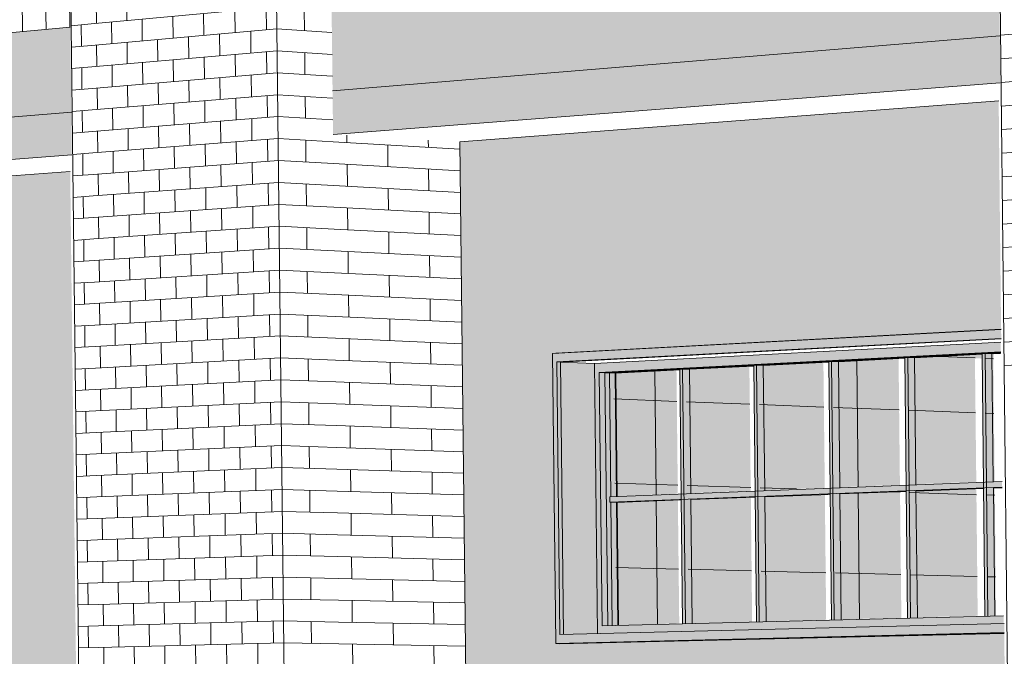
# Model space of a CAD drawing. Header units: metres. Extents: x -29 to 486, y -1 to 6.
# Tile 40 of 165: x 169.37021 to 169.37354, y 0.70429 to 0.70644. Entities that reach past the tile are written whole.
import ezdxf

# ---------------------------------------------------------------- set-up
doc = ezdxf.new("R2010")
doc.units = ezdxf.units.M
for name, color, linetype, lineweight in [('A-CLNG', 13, 'Continuous', 18), ('A-FLOR', 192, 'Continuous', 18), ('A-GLAZ', 151, 'Continuous', 18), ('A-WALL', 113, 'Continuous', 18), ('A-WALL-PATT', 111, 'Continuous', 35)]:
    doc.layers.add(name, color=color, linetype=linetype, lineweight=lineweight)

# ---------------------------------------------------------------- blocks, each defined once
blk = doc.blocks.new('FP_26-Vista 3D 4')
at = {"layer": 'A-WALL-PATT', "lineweight": 9}
for p, q in [((12.5055469, 0.7064186), (12.5056151, 0.7064249)), ((12.5055818, 0.7063491), (12.505581, 0.7064218)), ((12.5055478, 0.706346), (12.5056159, 0.7063521)), ((12.5055487, 0.7062734), (12.5056168, 0.7062793)), ((12.5055835, 0.7062037), (12.5055827, 0.7062764)), ((12.5055495, 0.7062008), (12.5056177, 0.7062066)), ((12.5055504, 0.7061282), (12.5056185, 0.7061338)), ((12.5055853, 0.7060583), (12.5055844, 0.706131)), ((12.5055512, 0.7060556), (12.5056194, 0.706061)), ((12.5055521, 0.705983), (12.5056202, 0.7059883)), ((12.505587, 0.705913), (12.5055861, 0.7059856)), ((12.5055529, 0.7059104), (12.5056211, 0.7059155)), ((12.5055538, 0.7058378), (12.5056219, 0.7058428)), ((12.5055887, 0.7057676), (12.5055878, 0.7058403)), ((12.5055547, 0.7057652), (12.5056228, 0.70577)), ((12.5055555, 0.7056926), (12.5056236, 0.7056973)), ((12.5055904, 0.7056223), (12.5055895, 0.705695)), ((12.5055564, 0.7056201), (12.5056245, 0.7056246)), ((12.5055572, 0.7055475), (12.5056254, 0.7055518)), ((12.5055921, 0.705477), (12.5055913, 0.7055497)), ((12.5055581, 0.7054749), (12.5056262, 0.7054791)), ((12.5055589, 0.7054024), (12.5056271, 0.7054064)), ((12.5055938, 0.7053317), (12.505593, 0.7054044)), ((12.5055598, 0.7053298), (12.5056279, 0.7053337)), ((12.5055606, 0.7052573), (12.5056288, 0.705261)), ((12.5055955, 0.7051865), (12.5055947, 0.7052591)), ((12.5055615, 0.7051847), (12.5056296, 0.7051883)), ((12.5055624, 0.7051122), (12.5056305, 0.7051156)), ((12.5055972, 0.7050412), (12.5055964, 0.7051139)), ((12.5055632, 0.7050396), (12.5056313, 0.7050429)), ((12.5055641, 0.7049671), (12.5056322, 0.7049702)), ((12.505599, 0.704896), (12.5055981, 0.7049686)), ((12.5055649, 0.7048946), (12.5056331, 0.7048975)), ((12.5055658, 0.704822), (12.5056339, 0.7048248)), ((12.5056007, 0.7047508), (12.5055998, 0.7048234)), ((12.5055666, 0.7047495), (12.5056348, 0.7047521)), ((12.5055675, 0.704677), (12.5056356, 0.7046794)), ((12.5056024, 0.7046056), (12.5056015, 0.7046782)), ((12.5055683, 0.7046045), (12.5056365, 0.7046068)), ((12.5055692, 0.704532), (12.5056373, 0.7045341)), ((12.5056041, 0.7044604), (12.5056032, 0.704533)), ((12.5055701, 0.7044595), (12.5056382, 0.7044614)), ((12.5055709, 0.704387), (12.505639, 0.7043888)), ((12.5056058, 0.7043153), (12.5056049, 0.7043879)), ((12.5055718, 0.7043145), (12.5056399, 0.7043161))]:
    blk.add_line(p, q, dxfattribs=at)
blk = doc.blocks.new('FP_27-Vista 3D 4')
at = {"layer": 'A-WALL-PATT', "lineweight": 9}
for p, q in [((12.5056151, 0.7064249), (12.5062419, 0.7064822)), ((12.5056322, 0.7064264), (12.5056313, 0.7064993)), ((12.505735, 0.7064359), (12.5057342, 0.7065089)), ((12.5062073, 0.7064048), (12.5062064, 0.706479)), ((12.5058915, 0.7063767), (12.5058906, 0.7064501)), ((12.505996, 0.706386), (12.5059952, 0.7064597)), ((12.5061013, 0.7063954), (12.5061004, 0.7064693)), ((12.5056844, 0.7063582), (12.5056835, 0.7064311)), ((12.5057876, 0.7063674), (12.5057867, 0.7064406)), ((12.5056159, 0.7063521), (12.5062427, 0.706408)), ((12.5059445, 0.7063078), (12.5059437, 0.7063813)), ((12.5060494, 0.7063169), (12.5060486, 0.7063907)), ((12.506155, 0.7063261), (12.5061542, 0.7064001)), ((12.5056339, 0.7062808), (12.505633, 0.7063536)), ((12.5057368, 0.7062898), (12.5057359, 0.7063628)), ((12.5058403, 0.7062987), (12.5058394, 0.706372)), ((12.5056168, 0.7062793), (12.5062436, 0.7063338)), ((12.5059977, 0.7062387), (12.5059969, 0.7063124)), ((12.506103, 0.7062476), (12.5061022, 0.7063215)), ((12.506209, 0.7062566), (12.5062081, 0.7063307)), ((12.5056861, 0.7062123), (12.5056852, 0.7062853)), ((12.5057893, 0.7062211), (12.5057884, 0.7062942)), ((12.5058932, 0.7062299), (12.5058923, 0.7063033)), ((12.5056177, 0.7062066), (12.5062444, 0.7062596)), ((12.5061568, 0.7061781), (12.5061559, 0.7062521)), ((12.5057385, 0.7061437), (12.5057376, 0.7062167)), ((12.505842, 0.7061522), (12.5058412, 0.7062255)), ((12.5059462, 0.7061608), (12.5059454, 0.7062343)), ((12.5060511, 0.7061694), (12.5060503, 0.7062431)), ((12.5056185, 0.7061338), (12.5062453, 0.7061854)), ((12.5056356, 0.7061352), (12.5056347, 0.706208)), ((12.5062107, 0.7061083), (12.5062098, 0.7061824)), ((12.505791, 0.7060748), (12.5057902, 0.7061479)), ((12.5058949, 0.7060831), (12.505894, 0.7061565)), ((12.5059995, 0.7060914), (12.5059986, 0.7061651)), ((12.5061047, 0.7060998), (12.5061039, 0.7061737)), ((12.5056878, 0.7060665), (12.5056869, 0.7061394)), ((12.5056194, 0.706061), (12.5062461, 0.7061111)), ((12.5058437, 0.7060056), (12.5058429, 0.7060789)), ((12.5059479, 0.7060137), (12.5059471, 0.7060872)), ((12.5060529, 0.7060219), (12.506052, 0.7060956)), ((12.5061585, 0.7060301), (12.5061576, 0.7061041)), ((12.5056373, 0.7059896), (12.5056364, 0.7060624)), ((12.5057402, 0.7059976), (12.5057393, 0.7060706)), ((12.5056202, 0.7059883), (12.506247, 0.7060369)), ((12.5060012, 0.7059442), (12.5060003, 0.7060178)), ((12.5061064, 0.7059521), (12.5061056, 0.706026)), ((12.5062124, 0.7059601), (12.5062115, 0.7060342)), ((12.5056895, 0.7059207), (12.5056887, 0.7059936)), ((12.5057927, 0.7059285), (12.5057919, 0.7060016)), ((12.5058966, 0.7059363), (12.5058957, 0.7060097)), ((12.5056211, 0.7059155), (12.5062479, 0.7059627)), ((12.5060546, 0.7058744), (12.5060537, 0.7059481)), ((12.5061602, 0.7058821), (12.5061593, 0.7059561)), ((12.505639, 0.705844), (12.5056382, 0.7059168)), ((12.5057419, 0.7058515), (12.505741, 0.7059246)), ((12.5058454, 0.7058591), (12.5058446, 0.7059324)), ((12.5059497, 0.7058667), (12.5059488, 0.7059402)), ((12.5056219, 0.7058428), (12.5062487, 0.7058885)), ((12.5062141, 0.7058119), (12.5062132, 0.705886)), ((12.5056912, 0.7057749), (12.5056904, 0.7058478)), ((12.5057944, 0.7057822), (12.5057936, 0.7058553)), ((12.5058983, 0.7057895), (12.5058975, 0.7058629)), ((12.5060029, 0.7057969), (12.506002, 0.7058705)), ((12.5061081, 0.7058044), (12.5061073, 0.7058782)), ((12.5056228, 0.70577), (12.5062496, 0.7058144)), ((12.5058471, 0.7057126), (12.5058463, 0.7057858)), ((12.5059514, 0.7057197), (12.5059505, 0.7057932)), ((12.5060563, 0.7057269), (12.5060554, 0.7058006)), ((12.5061619, 0.7057341), (12.506161, 0.7058081)), ((12.5056407, 0.7056985), (12.5056399, 0.7057713)), ((12.5057436, 0.7057055), (12.5057427, 0.7057785)), ((12.5056236, 0.7056973), (12.5062504, 0.7057402)), ((12.5059, 0.7056428), (12.5058992, 0.7057162)), ((12.5060046, 0.7056497), (12.5060037, 0.7057233)), ((12.5061098, 0.7056566), (12.506109, 0.7057305)), ((12.5062158, 0.7056636), (12.5062149, 0.7057377)), ((12.5056929, 0.7056291), (12.5056921, 0.705702)), ((12.5057961, 0.7056359), (12.5057953, 0.705709)), ((12.5056245, 0.7056246), (12.5062513, 0.705666)), ((12.5059531, 0.7055727), (12.5059522, 0.7056462)), ((12.506058, 0.7055794), (12.5060571, 0.7056532)), ((12.5061636, 0.7055862), (12.5061627, 0.7056601)), ((12.5056424, 0.7055529), (12.5056416, 0.7056257)), ((12.5057453, 0.7055595), (12.5057445, 0.7056325)), ((12.5058489, 0.7055661), (12.505848, 0.7056393)), ((12.5056254, 0.7055518), (12.5062521, 0.7055918)), ((12.5061116, 0.705509), (12.5061107, 0.7055828)), ((12.5062175, 0.7055155), (12.5062166, 0.7055896)), ((12.5056946, 0.7054833), (12.5056938, 0.7055562)), ((12.5057979, 0.7054897), (12.505797, 0.7055628)), ((12.5059017, 0.7054961), (12.5059009, 0.7055694)), ((12.5060063, 0.7055025), (12.5060054, 0.7055761)), ((12.5056262, 0.7054791), (12.506253, 0.7055176)), ((12.5061653, 0.7054382), (12.5061644, 0.7055122)), ((12.5056442, 0.7054074), (12.5056433, 0.7054802)), ((12.505747, 0.7054135), (12.5057462, 0.7054865)), ((12.5058506, 0.7054196), (12.5058497, 0.7054929)), ((12.5059548, 0.7054258), (12.5059539, 0.7054993)), ((12.5060597, 0.705432), (12.5060588, 0.7055057)), ((12.5056271, 0.7054064), (12.5062538, 0.7054435)), ((12.5057996, 0.7053434), (12.5057987, 0.7054166)), ((12.5059034, 0.7053493), (12.5059026, 0.7054227)), ((12.506008, 0.7053553), (12.5060072, 0.7054289)), ((12.5061133, 0.7053613), (12.5061124, 0.7054351)), ((12.5062192, 0.7053673), (12.5062184, 0.7054414)), ((12.5056964, 0.7053376), (12.5056955, 0.7054104)), ((12.5056279, 0.7053337), (12.5062547, 0.7053693)), ((12.5058523, 0.7052732), (12.5058514, 0.7053464)), ((12.5059565, 0.7052788), (12.5059556, 0.7053523)), ((12.5060614, 0.7052846), (12.5060605, 0.7053583)), ((12.506167, 0.7052903), (12.5061661, 0.7053643)), ((12.5056459, 0.7052619), (12.505645, 0.7053347)), ((12.5057487, 0.7052675), (12.5057479, 0.7053405)), ((12.5056288, 0.705261), (12.5062555, 0.7052952)), ((12.5060097, 0.7052081), (12.5060089, 0.7052817)), ((12.506115, 0.7052136), (12.5061141, 0.7052874)), ((12.5062209, 0.7052192), (12.5062201, 0.7052932)), ((12.5056981, 0.7051918), (12.5056972, 0.7052647)), ((12.5058013, 0.7051972), (12.5058004, 0.7052703)), ((12.5059052, 0.7052027), (12.5059043, 0.705276)), ((12.5056296, 0.7051883), (12.5062564, 0.705221)), ((12.5061687, 0.7051424), (12.5061679, 0.7052164)), ((12.5056476, 0.7051164), (12.5056467, 0.7051892)), ((12.5057504, 0.7051216), (12.5057496, 0.7051945)), ((12.505854, 0.7051267), (12.5058531, 0.7051999)), ((12.5059582, 0.7051319), (12.5059573, 0.7052054)), ((12.5060631, 0.7051372), (12.5060623, 0.7052109)), ((12.5056305, 0.7051156), (12.5062572, 0.7051469)), ((12.5056998, 0.7050461), (12.5056989, 0.705119)), ((12.505803, 0.705051), (12.5058021, 0.7051241)), ((12.5059069, 0.705056), (12.505906, 0.7051293)), ((12.5060114, 0.705061), (12.5060106, 0.7051345)), ((12.5061167, 0.705066), (12.5061158, 0.7051398)), ((12.5062226, 0.705071), (12.5062218, 0.7051451)), ((12.5056313, 0.7050429), (12.5062581, 0.7050727)), ((12.5057522, 0.7049756), (12.5057513, 0.7050486)), ((12.5058557, 0.7049803), (12.5058548, 0.7050535)), ((12.5059599, 0.704985), (12.5059591, 0.7050585)), ((12.5060648, 0.7049898), (12.506064, 0.7050635)), ((12.5061704, 0.7049946), (12.5061696, 0.7050685)), ((12.5056493, 0.7049709), (12.5056484, 0.7050437)), ((12.5056322, 0.7049702), (12.5062589, 0.7049986)), ((12.5059086, 0.7049093), (12.5059077, 0.7049827)), ((12.5060131, 0.7049138), (12.5060123, 0.7049874)), ((12.5061184, 0.7049184), (12.5061175, 0.7049922)), ((12.5062243, 0.7049229), (12.5062235, 0.704997)), ((12.5057015, 0.7049004), (12.5057006, 0.7049733)), ((12.5058047, 0.7049049), (12.5058038, 0.7049779)), ((12.5056331, 0.7048975), (12.5062598, 0.7049244)), ((12.5060665, 0.7048424), (12.5060657, 0.7049161)), ((12.5061721, 0.7048467), (12.5061713, 0.7049206)), ((12.505651, 0.7048255), (12.5056501, 0.7048982)), ((12.5057539, 0.7048297), (12.505753, 0.7049026)), ((12.5058574, 0.7048339), (12.5058565, 0.7049071)), ((12.5059616, 0.7048381), (12.5059608, 0.7049116)), ((12.5056339, 0.7048248), (12.5062607, 0.7048503)), ((12.506226, 0.7047748), (12.5062252, 0.7048489)), ((12.5057032, 0.7047547), (12.5057023, 0.7048276)), ((12.5058064, 0.7047587), (12.5058055, 0.7048318)), ((12.5059103, 0.7047627), (12.5059094, 0.704836)), ((12.5060148, 0.7047667), (12.506014, 0.7048403)), ((12.5061201, 0.7047708), (12.5061192, 0.7048446)), ((12.5056348, 0.7047521), (12.5062615, 0.7047762)), ((12.5056527, 0.7046801), (12.5056518, 0.7047528)), ((12.5057556, 0.7046838), (12.5057547, 0.7047567)), ((12.5058591, 0.7046875), (12.5058583, 0.7047607)), ((12.5059633, 0.7046913), (12.5059625, 0.7047647)), ((12.5060682, 0.7046951), (12.5060674, 0.7047687)), ((12.5061738, 0.7046989), (12.506173, 0.7047728)), ((12.5056356, 0.7046794), (12.5062624, 0.7047021)), ((12.5057049, 0.7046091), (12.5057041, 0.7046819)), ((12.5058081, 0.7046126), (12.5058073, 0.7046856)), ((12.505912, 0.7046161), (12.5059111, 0.7046894)), ((12.5060165, 0.7046196), (12.5060157, 0.7046932)), ((12.5061218, 0.7046232), (12.5061209, 0.704697)), ((12.5062277, 0.7046267), (12.5062269, 0.7047008)), ((12.5056365, 0.7046068), (12.5062632, 0.7046279)), ((12.5058608, 0.7045411), (12.50586, 0.7046143)), ((12.505965, 0.7045444), (12.5059642, 0.7046178)), ((12.5060699, 0.7045477), (12.5060691, 0.7046214)), ((12.5061755, 0.704551), (12.5061747, 0.704625)), ((12.5056544, 0.7045346), (12.5056536, 0.7046073)), ((12.5057573, 0.7045379), (12.5057564, 0.7046108)), ((12.5056373, 0.7045341), (12.5062641, 0.7045538)), ((12.5061235, 0.7044756), (12.5061226, 0.7045494)), ((12.5062294, 0.7044787), (12.5062286, 0.7045527)), ((12.5057066, 0.7044634), (12.5057058, 0.7045363)), ((12.5058098, 0.7044664), (12.505809, 0.7045395)), ((12.5059137, 0.7044695), (12.5059128, 0.7045428)), ((12.5060183, 0.7044725), (12.5060174, 0.7045461)), ((12.5056382, 0.7044614), (12.5062649, 0.7044797)), ((12.5056561, 0.7043892), (12.5056553, 0.7044619)), ((12.505759, 0.704392), (12.5057581, 0.7044649)), ((12.5058625, 0.7043948), (12.5058617, 0.704468)), ((12.5059667, 0.7043976), (12.5059659, 0.704471)), ((12.5060716, 0.7044004), (12.5060708, 0.7044741)), ((12.5061772, 0.7044032), (12.5061764, 0.7044771)), ((12.505639, 0.7043888), (12.5062658, 0.7044056)), ((12.5057083, 0.7043178), (12.5057075, 0.7043906)), ((12.5058115, 0.7043203), (12.5058107, 0.7043934)), ((12.5059154, 0.7043229), (12.5059145, 0.7043962)), ((12.50602, 0.7043255), (12.5060191, 0.704399)), ((12.5061252, 0.7043281), (12.5061244, 0.7044018)), ((12.5062312, 0.7043307), (12.5062303, 0.7044047)), ((12.5056399, 0.7043161), (12.5062666, 0.7043315)), ((12.5056578, 0.7042439), (12.505657, 0.7043165)), ((12.5057607, 0.7042461), (12.5057598, 0.7043191)), ((12.5058642, 0.7042485), (12.5058634, 0.7043216)), ((12.5059684, 0.7042508), (12.5059676, 0.7043242)), ((12.5060734, 0.7042531), (12.5060725, 0.7043268)), ((12.5061789, 0.7042555), (12.5061781, 0.7043293))]:
    blk.add_line(p, q, dxfattribs=at)
blk = doc.blocks.new('FP_28-Vista 3D 4')
at = {"layer": 'A-WALL-PATT', "lineweight": 9}
for p, q in [((12.506336, 0.7064018), (12.5063352, 0.7064759)), ((12.5062427, 0.706408), (12.506429, 0.7063956)), ((12.5062436, 0.7063338), (12.5064298, 0.7063217)), ((12.5063377, 0.7062537), (12.5063369, 0.7063277)), ((12.5062444, 0.7062596), (12.5064306, 0.7062478)), ((12.5062453, 0.7061854), (12.5064315, 0.706174)), ((12.5063394, 0.7061056), (12.5063386, 0.7061796)), ((12.5062461, 0.7061111), (12.5064323, 0.7061001)), ((12.506247, 0.7060369), (12.5064332, 0.7060262)), ((12.5063411, 0.7059575), (12.5063403, 0.7060315)), ((12.5062479, 0.7059627), (12.506434, 0.7059523)), ((12.5062487, 0.7058885), (12.5064349, 0.7058784)), ((12.5063428, 0.7058094), (12.506342, 0.7058835)), ((12.5062496, 0.7058144), (12.5064357, 0.7058046)), ((12.5062504, 0.7057402), (12.5064366, 0.7057307)), ((12.5063445, 0.7056614), (12.5063437, 0.7057354)), ((12.5062513, 0.705666), (12.5064374, 0.7056568)), ((12.5062521, 0.7055918), (12.5064382, 0.705583)), ((12.5063462, 0.7055134), (12.5063454, 0.7055874)), ((12.506253, 0.7055176), (12.5064391, 0.7055091)), ((12.5062538, 0.7054435), (12.5064399, 0.7054353)), ((12.5063479, 0.7053654), (12.5063471, 0.7054394)), ((12.5062547, 0.7053693), (12.5064408, 0.7053614)), ((12.5062555, 0.7052952), (12.5064416, 0.7052876)), ((12.5063496, 0.7052174), (12.5063488, 0.7052914)), ((12.5062564, 0.705221), (12.5064425, 0.7052138)), ((12.5062572, 0.7051469), (12.5064433, 0.7051399)), ((12.5063513, 0.7050694), (12.5063505, 0.7051434)), ((12.5062581, 0.7050727), (12.5064442, 0.7050661)), ((12.5062589, 0.7049986), (12.506445, 0.7049923)), ((12.506353, 0.7049215), (12.5063522, 0.7049954)), ((12.5062598, 0.7049244), (12.5064458, 0.7049185)), ((12.5062607, 0.7048503), (12.5064467, 0.7048447)), ((12.5063547, 0.7047735), (12.5063539, 0.7048475)), ((12.5062615, 0.7047762), (12.5064475, 0.7047709)), ((12.5062624, 0.7047021), (12.5064484, 0.7046971)), ((12.5063564, 0.7046256), (12.5063556, 0.7046996)), ((12.5062632, 0.7046279), (12.5064492, 0.7046233)), ((12.5062641, 0.7045538), (12.5064501, 0.7045495)), ((12.5063581, 0.7044777), (12.5063573, 0.7045516)), ((12.5062649, 0.7044797), (12.5064509, 0.7044757)), ((12.5062658, 0.7044056), (12.5064517, 0.7044019)), ((12.5063598, 0.7043298), (12.506359, 0.7044038)), ((12.5062666, 0.7043315), (12.5064526, 0.7043281))]:
    blk.add_line(p, q, dxfattribs=at)
blk = doc.blocks.new('FP_29-Vista 3D 4')
at = {"layer": 'A-WALL-PATT', "lineweight": 9}
for p, q in [((12.5064795, 0.7060235), (12.5064792, 0.7060481)), ((12.5064332, 0.7060262), (12.5068614, 0.7060014)), ((12.5066186, 0.7059419), (12.5066178, 0.7060155)), ((12.5067552, 0.7060076), (12.5067549, 0.706032)), ((12.506434, 0.7059523), (12.5068622, 0.7059283)), ((12.5064812, 0.7058759), (12.5064803, 0.7059497)), ((12.5067568, 0.7058609), (12.506756, 0.7059342)), ((12.5064349, 0.7058784), (12.5068631, 0.7058551)), ((12.5066203, 0.7057948), (12.5066194, 0.7058684)), ((12.5064357, 0.7058046), (12.5068639, 0.705782)), ((12.5064828, 0.7057283), (12.506482, 0.7058021)), ((12.5067585, 0.7057143), (12.5067576, 0.7057876)), ((12.5064366, 0.7057307), (12.5068647, 0.7057089)), ((12.5066219, 0.7056477), (12.5066211, 0.7057213)), ((12.5064374, 0.7056568), (12.5068655, 0.7056358)), ((12.5064845, 0.7055808), (12.5064837, 0.7056546)), ((12.5067601, 0.7055677), (12.5067593, 0.705641)), ((12.5064382, 0.705583), (12.5068664, 0.7055626)), ((12.5066236, 0.7055007), (12.5066228, 0.7055742)), ((12.5064391, 0.7055091), (12.5068672, 0.7054895)), ((12.5064862, 0.7054332), (12.5064854, 0.705507)), ((12.5067618, 0.7054211), (12.506761, 0.7054944)), ((12.5064399, 0.7054353), (12.506868, 0.7054164)), ((12.5066253, 0.7053536), (12.5066244, 0.7054271)), ((12.5064408, 0.7053614), (12.5068688, 0.7053433)), ((12.5064879, 0.7052857), (12.5064871, 0.7053595)), ((12.5067634, 0.7052745), (12.5067626, 0.7053478)), ((12.5064416, 0.7052876), (12.5068696, 0.7052702)), ((12.5066269, 0.7052066), (12.5066261, 0.7052801)), ((12.5064425, 0.7052138), (12.5068705, 0.7051971)), ((12.5064896, 0.7051382), (12.5064887, 0.705212)), ((12.5067651, 0.705128), (12.5067643, 0.7052012)), ((12.5064433, 0.7051399), (12.5068713, 0.705124)), ((12.5066286, 0.7050596), (12.5066278, 0.7051331)), ((12.5064442, 0.7050661), (12.5068721, 0.7050509)), ((12.5064913, 0.7049907), (12.5064904, 0.7050645)), ((12.5067668, 0.7049814), (12.5067659, 0.7050547)), ((12.506445, 0.7049923), (12.5068729, 0.7049778)), ((12.5066303, 0.7049126), (12.5066295, 0.7049861)), ((12.5064458, 0.7049185), (12.5068738, 0.7049048)), ((12.5064929, 0.7048433), (12.5064921, 0.704917)), ((12.5067684, 0.7048349), (12.5067676, 0.7049082)), ((12.5064467, 0.7048447), (12.5068746, 0.7048317)), ((12.506632, 0.7047656), (12.5066311, 0.7048391)), ((12.5064475, 0.7047709), (12.5068754, 0.7047586)), ((12.5064946, 0.7046958), (12.5064938, 0.7047695)), ((12.5067701, 0.7046884), (12.5067692, 0.7047617)), ((12.5064484, 0.7046971), (12.5068762, 0.7046855)), ((12.5066336, 0.7046186), (12.5066328, 0.7046921)), ((12.5064492, 0.7046233), (12.506877, 0.7046125)), ((12.5064963, 0.7045484), (12.5064955, 0.7046221)), ((12.5067717, 0.7045419), (12.5067709, 0.7046152)), ((12.5064501, 0.7045495), (12.5068779, 0.7045394)), ((12.5066353, 0.7044717), (12.5066345, 0.7045451)), ((12.5064509, 0.7044757), (12.5068787, 0.7044664)), ((12.506498, 0.704401), (12.5064971, 0.7044747)), ((12.5067734, 0.7043955), (12.5067725, 0.7044687)), ((12.5064517, 0.7044019), (12.5068795, 0.7043933)), ((12.506637, 0.7043247), (12.5066361, 0.7043982)), ((12.5064526, 0.7043281), (12.5068803, 0.7043203)), ((12.5064997, 0.7042536), (12.5064988, 0.7043273)), ((12.506775, 0.704249), (12.5067742, 0.7043222))]:
    blk.add_line(p, q, dxfattribs=at)
blk = doc.blocks.new('FP_30-Vista 3D 4')
at = {"layer": 'A-WALL-PATT', "lineweight": 9}
for p, q in [((12.5086909, 0.7063865), (12.5087734, 0.7063933)), ((12.5086918, 0.7063067), (12.5087742, 0.7063133)), ((12.5086926, 0.7062268), (12.5087751, 0.7062332)), ((12.5086935, 0.706147), (12.5087759, 0.7061532)), ((12.5086943, 0.7060671), (12.5087767, 0.7060731)), ((12.5086951, 0.7059873), (12.5087776, 0.7059931)), ((12.508696, 0.7059074), (12.5087784, 0.7059131)), ((12.5086968, 0.7058276), (12.5087792, 0.7058331)), ((12.5086976, 0.7057478), (12.5087801, 0.705753)), ((12.5086985, 0.705668), (12.5087809, 0.705673)), ((12.5086993, 0.7055882), (12.5087817, 0.705593)), ((12.5087001, 0.7055083), (12.5087826, 0.705513)), ((12.508701, 0.7054285), (12.5087834, 0.705433)), ((12.5087018, 0.7053487), (12.5087843, 0.705353)), ((12.5087027, 0.705269), (12.5087851, 0.7052731))]:
    blk.add_line(p, q, dxfattribs=at)
blk = doc.blocks.new('FP_56-Vista 3D 4')
at = {"layer": 'A-WALL-PATT', "lineweight": 9}
for p, q in [((12.5082089, 0.7048601), (12.5082043, 0.7052881)), ((12.5075255, 0.7048328), (12.5075209, 0.7052519)), ((12.5073827, 0.7051564), (12.5075956, 0.7051482)), ((12.5076279, 0.705147), (12.5078425, 0.7051388)), ((12.507875, 0.7051375), (12.5080932, 0.7051291)), ((12.5081258, 0.7051279), (12.5083477, 0.7051193)), ((12.5083806, 0.7051181), (12.5086062, 0.7051094)), ((12.5086392, 0.7051081), (12.5086683, 0.705107)), ((12.5073859, 0.7048713), (12.5075988, 0.7048645)), ((12.507631, 0.7048635), (12.5078456, 0.7048567)), ((12.5078781, 0.7048557), (12.5080007, 0.7048518)), ((12.5082137, 0.7044124), (12.5082091, 0.7048393)), ((12.5082922, 0.7048426), (12.5083507, 0.7048407)), ((12.5083835, 0.7048397), (12.5086091, 0.7048326)), ((12.5086421, 0.7048315), (12.5086712, 0.7048306)), ((12.5075303, 0.7043943), (12.5075257, 0.7048125)), ((12.507389, 0.7045862), (12.5076019, 0.7045809)), ((12.5076341, 0.7045801), (12.5078487, 0.7045747)), ((12.5078811, 0.7045739), (12.5080992, 0.7045685)), ((12.5081319, 0.7045677), (12.5083537, 0.7045622)), ((12.5083865, 0.7045614), (12.508612, 0.7045558)), ((12.508645, 0.704555), (12.5086741, 0.7045542))]:
    blk.add_line(p, q, dxfattribs=at)
blk = doc.blocks.new('FP_80-Vista 3D 4')
at = {"layer": 'A-WALL-PATT', "lineweight": 9}
for p, q in [((12.5053822, 0.7063987), (12.505372, 0.7072572)), ((12.505462, 0.706406), (12.5054519, 0.7072667)), ((12.5055423, 0.7064133), (12.5055321, 0.7072762))]:
    blk.add_line(p, q, dxfattribs=at)

msp = doc.modelspace()

# ---------------------------------------------------------------- hatches: boundary and pattern name
at = {"layer": 'A-FLOR'}
h = msp.add_hatch(color=256, dxfattribs=at)
h.paths.add_polyline_path([(169.3693058, 0.7058987), (169.3703822, 0.7059822), (169.3703805, 0.706126), (169.3682786, 0.7059532), (169.3688166, 0.7059246)], flags=0)
h.paths.add_polyline_path([(169.3712658, 0.7060508), (169.3735228, 0.706226), (169.3735211, 0.7063841), (169.3712641, 0.7061986), (169.3712646, 0.7061572)], flags=0)
at = {"layer": 'A-GLAZ'}
for points in [[(169.3720189, 0.7043298), (169.3735363, 0.7043659), (169.373536, 0.7043968), (169.3720331, 0.7043597), (169.3720229, 0.7052816), (169.3735259, 0.7053606), (169.3735256, 0.7053915), (169.372008, 0.7053104), (169.3720185, 0.7043626)], [(169.3721607, 0.7043629), (169.3735342, 0.7043969), (169.3735339, 0.7044233), (169.3721759, 0.7043887), (169.3721664, 0.7052459), (169.3735246, 0.7053156), (169.3735242, 0.7053481), (169.3721506, 0.7052763), (169.3721517, 0.705183), (169.3721606, 0.7043771)], [(169.3720331, 0.7043597), (169.3720452, 0.70436), (169.372035, 0.7052811), (169.3720229, 0.7052811), (169.3720329, 0.7043795)], [(169.3720452, 0.70436), (169.3721607, 0.7043629), (169.3721506, 0.7052763), (169.372035, 0.7052811), (169.372045, 0.7043795)], [(169.3721759, 0.7043887), (169.372195, 0.7043892), (169.3721944, 0.7044425), (169.3721856, 0.7052452), (169.3721664, 0.7052459), (169.3721758, 0.7043967)], [(169.3720302, 0.7043278), (169.3735362, 0.7043636), (169.3735362, 0.7043654), (169.3720302, 0.7043296)]]:
    msp.add_hatch(color=256, dxfattribs=at).paths.add_polyline_path(points, flags=0)
at = {"layer": 'A-GLAZ', "transparency": 33554471}
for points in [[(169.372195, 0.7043892), (169.3722318, 0.7043902), (169.3722273, 0.7048064), (169.3722102, 0.7048067), (169.3722019, 0.704807), (169.3722019, 0.7048257), (169.372227, 0.7048267), (169.3722224, 0.7052439), (169.3724384, 0.7052549), (169.3724387, 0.7052571), (169.3724576, 0.7052572), (169.3724807, 0.7052571), (169.3726883, 0.7052677), (169.3726886, 0.7052699), (169.3727076, 0.70527), (169.3727308, 0.7052699), (169.3729421, 0.7052812), (169.3729424, 0.7052829), (169.3729615, 0.705283), (169.3729846, 0.7052829), (169.3731996, 0.7052939), (169.3731999, 0.7052961), (169.3732192, 0.7052962), (169.3732423, 0.7052961), (169.3734611, 0.7053073), (169.3734614, 0.7053095), (169.3734808, 0.7053096), (169.373504, 0.7053094), (169.3735239, 0.7053108), (169.3735243, 0.7053138), (169.3721856, 0.7052452), (169.372195, 0.7043967)], [(169.3724481, 0.7043957), (169.3724805, 0.7043966), (169.3724759, 0.7048158), (169.3726935, 0.7048241), (169.3726981, 0.7044021), (169.3727306, 0.7044029), (169.372726, 0.7048253), (169.3729472, 0.7048337), (169.3729519, 0.7044085), (169.3729844, 0.7044094), (169.3729799, 0.704835), (169.3732047, 0.7048435), (169.3732096, 0.7044151), (169.3732422, 0.704416), (169.3732376, 0.7048448), (169.3734662, 0.7048534), (169.3734712, 0.7044218), (169.3735038, 0.7044226), (169.3734993, 0.7048547), (169.3735288, 0.7048569), (169.3735287, 0.7048769), (169.373499, 0.7048758), (169.3734947, 0.7052914), (169.3734993, 0.7052922), (169.3735018, 0.7053124), (169.3734894, 0.7053092), (169.3734614, 0.7053092), (169.373439, 0.7053091), (169.3732871, 0.7053013), (169.3734616, 0.7052928), (169.373466, 0.7048745), (169.3732374, 0.7048657), (169.3732328, 0.7052956), (169.3731999, 0.7052961), (169.3732045, 0.7048644), (169.3729797, 0.7048557), (169.3729751, 0.7052824), (169.3729424, 0.7052829), (169.372947, 0.7048544), (169.3727258, 0.7048459), (169.3727212, 0.7052694), (169.3726886, 0.7052699), (169.3726933, 0.7048447), (169.3724757, 0.7048363), (169.3724711, 0.7052566), (169.3724387, 0.7052571), (169.3724433, 0.704835), (169.3722017, 0.7048257), (169.3722019, 0.704807), (169.372243, 0.704807), (169.3724435, 0.7048146), (169.3724481, 0.7043966)]]:
    msp.add_hatch(color=256, dxfattribs=at).paths.add_polyline_path(points, flags=0)
h = msp.add_hatch(color=256, dxfattribs=at)
h.paths.add_polyline_path([(169.3722241, 0.7043906), (169.3724368, 0.7043972), (169.3724322, 0.7048153), (169.3722195, 0.7048067), (169.372224, 0.7043961)], flags=0)
h.paths.add_polyline_path([(169.372469, 0.7043971), (169.3726834, 0.7044028), (169.3726789, 0.704825), (169.3724645, 0.7048166), (169.372469, 0.7043972)], flags=0)
h.paths.add_polyline_path([(169.3727159, 0.7044036), (169.3729338, 0.7044094), (169.3729293, 0.7048349), (169.3727113, 0.7048263), (169.3727158, 0.7044129)], flags=0)
h.paths.add_polyline_path([(169.3729665, 0.7044103), (169.3731881, 0.7044161), (169.3731836, 0.7048449), (169.3729619, 0.7048362), (169.3729664, 0.704413)], flags=0)
h.paths.add_polyline_path([(169.3732209, 0.704417), (169.3734463, 0.704423), (169.3734418, 0.7048551), (169.3732164, 0.7048462), (169.3732206, 0.7044427)], flags=0)
h.paths.add_polyline_path([(169.3734793, 0.7044239), (169.3735083, 0.7044246), (169.3735038, 0.7048575), (169.3734748, 0.7048564), (169.3734791, 0.7044428)], flags=0)
h.paths.add_polyline_path([(169.3722193, 0.7048272), (169.372432, 0.7048357), (169.3724274, 0.7052558), (169.3722146, 0.7052444), (169.3722186, 0.7048877)], flags=0)
h.paths.add_polyline_path([(169.3724642, 0.704837), (169.3726786, 0.7048456), (169.372674, 0.7052689), (169.3724596, 0.7052575), (169.3724637, 0.7048878)], flags=0)
h.paths.add_polyline_path([(169.3727111, 0.7048469), (169.3729291, 0.7048556), (169.3729244, 0.7052822), (169.3727065, 0.7052706), (169.3727106, 0.7048879)], flags=0)
h.paths.add_polyline_path([(169.3729617, 0.7048569), (169.3731833, 0.7048658), (169.3731787, 0.7052956), (169.3729571, 0.7052827), (169.3729613, 0.704888)], flags=0)
h.paths.add_polyline_path([(169.3732161, 0.7048671), (169.3734416, 0.7048761), (169.373437, 0.7052949), (169.373287, 0.7053014), (169.3732116, 0.7052974), (169.373216, 0.7048753)], flags=0)
h.paths.add_polyline_path([(169.3734745, 0.7048775), (169.3735036, 0.7048786), (169.3734992, 0.7052922), (169.3734702, 0.7052935), (169.3734744, 0.7048882)], flags=0)
at = {"layer": 'A-WALL'}
h = msp.add_hatch(color=256, dxfattribs=at)
h.paths.add_polyline_path([(169.3682786, 0.7059532), (169.3703805, 0.706126), (169.3703771, 0.7064135), (169.3664188, 0.7060519), (169.3676324, 0.7059875)], flags=0)
h.paths.add_polyline_path([(169.3712641, 0.7061986), (169.3735211, 0.7063841), (169.3735178, 0.7067004), (169.3712607, 0.7064942), (169.3712641, 0.706203)], flags=0)
msp.add_hatch(color=256, dxfattribs=at).paths.add_polyline_path([(169.3735588, 0.7022066), (169.3735362, 0.7043636), (169.3720302, 0.7043278), (169.3720296, 0.7043296), (169.3720187, 0.7043298), (169.3720078, 0.7053104), (169.3735254, 0.7053921), (169.3735173, 0.7061641), (169.3716941, 0.7060258), (169.3717362, 0.7022769), (169.3735182, 0.7022082)], flags=0)
at = {"layer": 'A-WALL', "lineweight": 9}
msp.add_hatch(color=256, dxfattribs=at).paths.add_polyline_path([(169.370419, 0.7023276), (169.3703766, 0.7059259), (169.3697267, 0.7058766), (169.3697452, 0.7043445), (169.3701723, 0.7043545), (169.3701782, 0.7043544), (169.3702022, 0.702336), (169.3704179, 0.7023277)], flags=0)

# ---------------------------------------------------------------- linework, layer by layer
at = {"layer": 'A-CLNG', "lineweight": 9}
for p, q in [((169.3732871, 0.7053013), (169.3734373, 0.7052949)), ((169.3734703, 0.7052935), (169.3734993, 0.7052922))]:
    msp.add_line(p, q, dxfattribs=at)
at = {"layer": 'A-FLOR', "lineweight": 9}
for p, q in [((169.3712641, 0.7061986), (169.3735211, 0.7063841)), ((169.3735228, 0.706226), (169.3712658, 0.7060508)), ((169.3682786, 0.7059532), (169.3703805, 0.706126)), ((169.3703822, 0.7059822), (169.3693058, 0.7058987))]:
    msp.add_line(p, q, dxfattribs=at)
at = {"layer": 'A-GLAZ', "lineweight": 9}
for p, q in [((169.3735256, 0.7053915), (169.372008, 0.7053104)), ((169.3735254, 0.7053921), (169.3720193, 0.7053115)), ((169.3720229, 0.7052816), (169.3735259, 0.7053606)), ((169.3735257, 0.7053594), (169.372035, 0.7052811)), ((169.372035, 0.7052811), (169.3735257, 0.7053594)), ((169.3735242, 0.7053481), (169.3721506, 0.7052763)), ((169.3721664, 0.7052459), (169.3735246, 0.7053156)), ((169.3735243, 0.7053138), (169.3721856, 0.7052452)), ((169.3734752, 0.7053098), (169.3735241, 0.7053123)), ((169.372008, 0.7053104), (169.3720189, 0.7043298)), ((169.3720331, 0.7043597), (169.3720229, 0.7052816)), ((169.372035, 0.7052811), (169.3720229, 0.7052816)), ((169.372035, 0.7052811), (169.3720453, 0.7043598)), ((169.3720453, 0.7043598), (169.372035, 0.7052811)), ((169.3721506, 0.7052763), (169.372035, 0.7052811)), ((169.372702, 0.7052702), (169.3729423, 0.7052825)), ((169.3729421, 0.7052807), (169.3727212, 0.7052694)), ((169.372952, 0.7052834), (169.3729424, 0.7052829)), ((169.3729424, 0.7052829), (169.3729517, 0.7044085)), ((169.3729614, 0.7044088), (169.372952, 0.7052834)), ((169.372952, 0.7052834), (169.3729751, 0.7052824)), ((169.3729559, 0.7052832), (169.3731999, 0.7052957)), ((169.3731996, 0.7052939), (169.3729751, 0.7052824)), ((169.3729751, 0.7052824), (169.3729797, 0.7048557)), ((169.3732097, 0.7052966), (169.3731999, 0.7052961)), ((169.3731999, 0.7052961), (169.3732093, 0.7044151)), ((169.3732191, 0.7044153), (169.3732097, 0.7052966)), ((169.3732097, 0.7052966), (169.3732328, 0.7052956)), ((169.3732136, 0.7052964), (169.3734613, 0.7053091)), ((169.3734611, 0.7053073), (169.3732328, 0.7052956)), ((169.3732328, 0.7052956), (169.3732374, 0.7048657)), ((169.3734714, 0.70531), (169.3734614, 0.7053095)), ((169.3734614, 0.7053095), (169.3734707, 0.7044218)), ((169.3734807, 0.704422), (169.3734714, 0.70531)), ((169.3734714, 0.70531), (169.3734945, 0.705309)), ((169.3735239, 0.7053105), (169.3734945, 0.705309)), ((169.3734945, 0.705309), (169.373499, 0.7048758)), ((169.3721506, 0.7052763), (169.3721607, 0.7043629)), ((169.3721759, 0.7043887), (169.3721664, 0.7052459)), ((169.3721664, 0.7052459), (169.3721856, 0.7052452)), ((169.3722009, 0.7052446), (169.3724386, 0.7052567)), ((169.3724384, 0.7052549), (169.37222, 0.7052438)), ((169.3724481, 0.7052576), (169.3724387, 0.7052571)), ((169.3724387, 0.7052571), (169.3724481, 0.7043957)), ((169.3724575, 0.7043959), (169.3724481, 0.7052576)), ((169.3724481, 0.7052576), (169.3724711, 0.7052566)), ((169.3724519, 0.7052574), (169.3726886, 0.7052695)), ((169.3726883, 0.7052677), (169.3724711, 0.7052566)), ((169.3724711, 0.7052566), (169.3724757, 0.7048363)), ((169.3726982, 0.7052704), (169.3726886, 0.7052699)), ((169.3726886, 0.7052699), (169.3726981, 0.7044021)), ((169.3727076, 0.7044023), (169.3726982, 0.7052704)), ((169.3726982, 0.7052704), (169.3727212, 0.7052694)), ((169.3727212, 0.7052694), (169.3727258, 0.7048459)), ((169.3721856, 0.7052452), (169.372195, 0.7043892)), ((169.3722009, 0.7052446), (169.3721856, 0.7052452)), ((169.3721856, 0.7052452), (169.37222, 0.7052438)), ((169.3722055, 0.7048258), (169.3722009, 0.7052446)), ((169.37222, 0.7052438), (169.3722246, 0.7048266)), ((169.3722224, 0.7052439), (169.372227, 0.7048267)), ((169.3735287, 0.7048769), (169.3722017, 0.7048257)), ((169.3722019, 0.704807), (169.3735289, 0.7048575)), ((169.3734659, 0.7048534), (169.3732376, 0.7048448)), ((169.3735286, 0.7048558), (169.3734993, 0.7048547)), ((169.3734993, 0.7048547), (169.3735038, 0.7044226)), ((169.3722017, 0.7048257), (169.3722019, 0.704807)), ((169.3724432, 0.7048146), (169.3722248, 0.7048063)), ((169.3726932, 0.7048241), (169.3724759, 0.7048158)), ((169.3724759, 0.7048158), (169.3724805, 0.7043965)), ((169.3729469, 0.7048337), (169.372726, 0.7048253)), ((169.372726, 0.7048253), (169.3727306, 0.7044029)), ((169.3732044, 0.7048435), (169.3729799, 0.704835)), ((169.3729799, 0.704835), (169.3729844, 0.7044094)), ((169.3732376, 0.7048448), (169.3732422, 0.704416)), ((169.3722248, 0.7048063), (169.3722019, 0.704807)), ((169.3722103, 0.7043896), (169.3722057, 0.7048072)), ((169.3722248, 0.7048063), (169.3722294, 0.7043901)), ((169.3722273, 0.7048064), (169.3722318, 0.7043902)), ((169.3735339, 0.7044233), (169.3721759, 0.7043887)), ((169.373536, 0.7043968), (169.3720331, 0.7043597)), ((169.3720189, 0.7043298), (169.3735363, 0.7043659)), ((169.3720302, 0.7043278), (169.3735362, 0.7043636)), ((169.3735362, 0.7043654), (169.372031, 0.7043296)), ((169.372031, 0.7043296), (169.3720189, 0.7043298)), ((169.3720302, 0.7043295), (169.3720302, 0.7043278))]:
    msp.add_line(p, q, dxfattribs=at)
at = {"layer": 'A-WALL', "lineweight": 9}
for p, q in [((169.3735682, 0.7021612), (169.3735012, 0.7085448)), ((169.3711234, 0.7022586), (169.3710551, 0.7081907)), ((169.3704286, 0.7022863), (169.3703601, 0.7080901)), ((169.3703771, 0.7064135), (169.3664188, 0.7060519)), ((169.3735173, 0.7061641), (169.3716941, 0.7060258)), ((169.3717362, 0.7022769), (169.3716941, 0.7060258)), ((169.3703766, 0.7059259), (169.3697267, 0.7058766)), ((169.3720193, 0.7053115), (169.3735254, 0.7053921)), ((169.3735362, 0.7043636), (169.3720302, 0.7043278)), ((169.3720302, 0.7043278), (169.3720302, 0.7043295))]:
    msp.add_line(p, q, dxfattribs=at)

# ---------------------------------------------------------------- block references
for name in ['FP_30-Vista 3D 4', 'FP_27-Vista 3D 4', 'FP_28-Vista 3D 4', 'FP_29-Vista 3D 4', 'FP_26-Vista 3D 4', 'FP_80-Vista 3D 4', 'FP_56-Vista 3D 4']:
    msp.add_blockref(name, (156.8648329, 0), dxfattribs=at)

doc.saveas('drawing.dxf')
